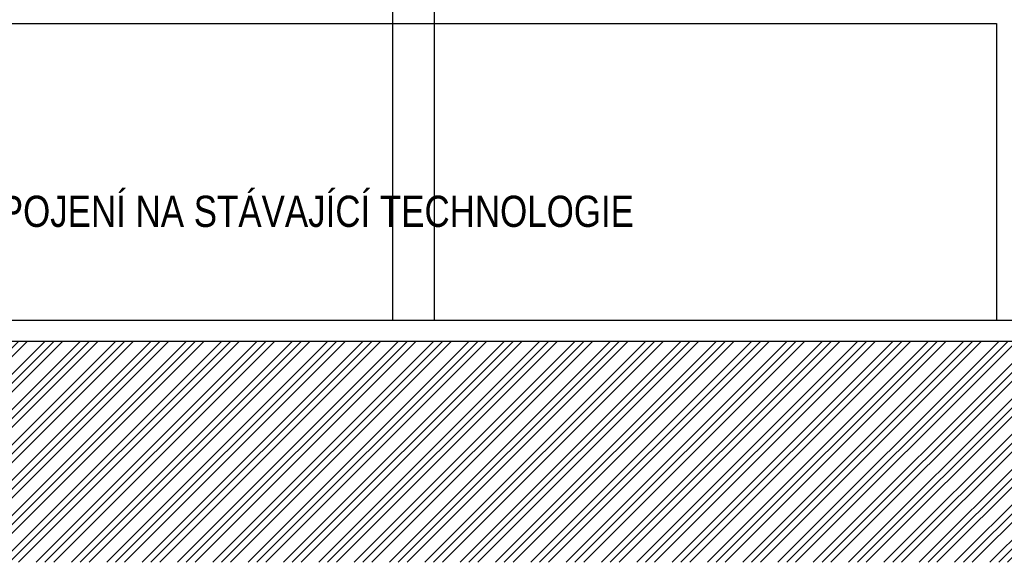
# Model space of a CAD drawing. Header units: millimetres. Extents: x -29085 to 3627694, y -159961 to 2281735.
# Tile 86 of 229: x 270146 to 279604, y 47323 to 52536. Entities that reach past the tile are written whole.
import ezdxf

# ---------------------------------------------------------------- set-up
doc = ezdxf.new("R2010")
doc.units = ezdxf.units.MM
doc.layers.add('NWT_UT_POZICE', color=32, linetype='Continuous')
doc.layers.add('NWT_UT_ZARIZENI', color=4, linetype='Continuous')
doc.styles.add('ARIAL', font='arial.ttf', dxfattribs={"width": 0.8})

msp = doc.modelspace()

# ---------------------------------------------------------------- hatches: boundary and pattern name
at = {"linetype": 'Continuous', "lineweight": 0}
h = msp.add_hatch(dxfattribs=at)
h.set_pattern_fill('ZEM_PUVODNI', color=251, scale=0.3, angle=90)
h.set_pattern_definition([(225, (-794946.05, 268613.25), (169.705627, -169.705627), []), (225, (-795030.9, 268613.25), (169.705627, -169.705627), []), (225, (-795115.76, 268613.25), (169.705627, -169.705627), [])])
h.paths.add_polyline_path([(210059, 49348.3), (210059, 47323.3), (369396.5, 47323.3), (369396.5, 49228.3), (365029, 49228.3), (365029, 49448.3), (219829, 49448.3), (219829, 49348.3), (219379, 49348.3)])

# ---------------------------------------------------------------- linework, layer by layer
at = {"color": 251}
for p, q in [((273729, 49648.3), (273729, 60768.3)), ((274129, 49648.3), (274129, 60768.3)), ((220179, 49648.3), (364729, 49648.3)), ((219829, 49448.3), (364729, 49448.3))]:
    msp.add_line(p, q, dxfattribs=at)
at = {"layer": 'NWT_UT_ZARIZENI'}
msp.add_lwpolyline([(268329, 49648.3), (268329, 52498.3), (279529, 52498.3), (279529, 49648.3)], dxfattribs=at)

# ---------------------------------------------------------------- texts
at = {"layer": 'NWT_UT_POZICE', "color": 1, "style": 'ARIAL', "width": 0.8}
msp.add_text('NAPOJENÍ NA STÁVAJÍCÍ TECHNOLOGIE', height=300, rotation=0.0006, dxfattribs=at).set_placement((269489, 50545.1))

doc.saveas('drawing.dxf')
